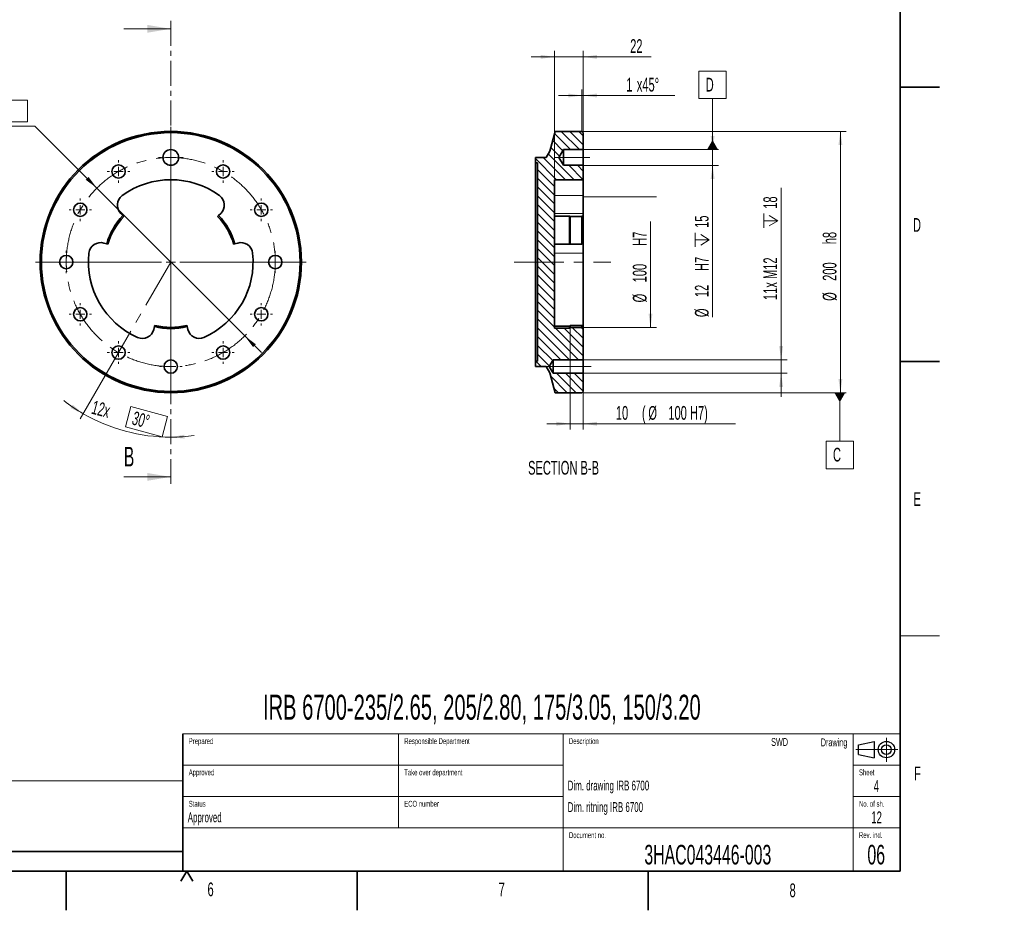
# Model space of a CAD drawing. Header units: millimetres. Extents: x 0 to 6126, y 0 to 4200.
# Tile 9 of 14: x 3614 to 6126, y 0 to 2272. Entities that reach past the tile are written whole.
import ezdxf

# ---------------------------------------------------------------- set-up
doc = ezdxf.new("R2010")
doc.units = ezdxf.units.MM
doc.header["$LTSCALE"] = 10
doc.linetypes.add('CENTER', pattern=[10.16, 6.35, -1.27, 1.27, -1.27])
doc.linetypes.add('CENTERX2', pattern=[20.32, 12.7, -2.54, 2.54, -2.54])
doc.styles.add('SLDTEXTSTYLE0', font='TXT', dxfattribs={"width": 0.605})
doc.dimstyles.new('SLDDIMSTYLE11', dxfattribs={"dimtxt": 35, "dimasz": 35, "dimexe": 0, "dimexo": 0.0625, "dimgap": -8.75, "dimtad": 0, "dimtih": 1, "dimtoh": 1, "dimdec": 1, "dimlfac": 0.3, "dimrnd": 1e-09, "dimzin": 12, "dimdsep": 46, "dimtxsty": 'SLDTEXTSTYLE0', "dimsah": 1, "dimcen": 0, "dimadec": 0, "dimazin": 3, "dimtfac": 1, "dimtmove": 0, "dimatfit": 3, "dimfxl": 1, "dimfrac": 2, "dimtolj": 1, "dimarcsym": 0})
doc.dimstyles.new('SLDDIMSTYLE12', dxfattribs={"dimtxt": 35, "dimasz": 35, "dimexe": 0, "dimexo": 0.0625, "dimgap": -8.75, "dimtad": 1, "dimdec": 4, "dimlfac": 3, "dimzin": 12, "dimdsep": 46, "dimtxsty": 'SLDTEXTSTYLE0', "dimsah": 1, "dimcen": 0.09, "dimadec": 1, "dimazin": 3, "dimtfac": 1, "dimtofl": 0, "dimtmove": 0, "dimatfit": 3, "dimfxl": 1, "dimfrac": 2, "dimtolj": 1, "dimarcsym": 0})
doc.dimstyles.new('SLDDIMSTYLE13', dxfattribs={"dimtxt": 35, "dimasz": 35, "dimexe": 0, "dimexo": 0.0625, "dimgap": 8.75, "dimtad": 1, "dimdec": 1, "dimlfac": 0.3, "dimrnd": 1e-09, "dimzin": 12, "dimdsep": 46, "dimtxsty": 'SLDTEXTSTYLE0', "dimsah": 1, "dimcen": 0.09, "dimsd1": 1, "dimadec": 0, "dimazin": 3, "dimtfac": 1, "dimtofl": 0, "dimtmove": 0, "dimatfit": 3, "dimfxl": 1, "dimfrac": 2, "dimtolj": 1, "dimtzin": 12, "dimarcsym": 0})
doc.dimstyles.new('SLDDIMSTYLE14', dxfattribs={"dimtxt": 35, "dimasz": 35, "dimexe": 0, "dimexo": 0.0625, "dimgap": 8.75, "dimtad": 1, "dimdec": 1, "dimlfac": 0.3, "dimrnd": 1e-09, "dimzin": 12, "dimdsep": 46, "dimtxsty": 'SLDTEXTSTYLE0', "dimsah": 1, "dimcen": 0.09, "dimadec": 0, "dimazin": 3, "dimtfac": 1, "dimtofl": 0, "dimtmove": 0, "dimatfit": 3, "dimfxl": 1, "dimfrac": 2, "dimtolj": 1, "dimtzin": 12, "dimarcsym": 0})
doc.dimstyles.new('SLDDIMSTYLE15', dxfattribs={"dimtxt": 35, "dimasz": 35, "dimexe": 0, "dimexo": 0.0625, "dimgap": 8.75, "dimtad": 1, "dimdec": 1, "dimlfac": 0.3, "dimrnd": 1e-09, "dimzin": 12, "dimdsep": 46, "dimtxsty": 'SLDTEXTSTYLE0', "dimsah": 1, "dimcen": 0.09, "dimadec": 0, "dimazin": 3, "dimtfac": 1, "dimtmove": 0, "dimatfit": 0, "dimfxl": 1, "dimfrac": 2, "dimtolj": 1, "dimtzin": 12, "dimarcsym": 0})

# ---------------------------------------------------------------- blocks, each defined once
blk = doc.blocks.new('_D_15')
at = {"color": 7, "linetype": 'Continuous', "lineweight": 0}
for p, q in [((3478.1, 2011.4), (3478.1, 2066.8)), ((3478.1, 2066.8), (3633.4, 2066.8)), ((3633.4, 2066.8), (3633.4, 2011.4)), ((3633.4, 2011.4), (3478.1, 2011.4)), ((3652.4, 2000.6), (3474.1, 2000.6)), ((3810.6, 1842.4), (3652.4, 2000.6)), ((4187.8, 1465.3), (3810.6, 1842.4)), ((4187.8, 1465.3), (4230.2, 1422.9))]:
    blk.add_line(p, q, dxfattribs=at)
at = {"color": 7, "linetype": 'Continuous', "lineweight": 18}
for points in [[(3810.6, 1842.4), (3789.4, 1870.7), (3782.3, 1863.6)], [(4187.8, 1465.3), (4209, 1437), (4216, 1444.1)]]:
    blk.add_solid(points, dxfattribs=at)
at = {"color": 7, "linetype": 'Continuous', "lineweight": 18, "char_height": 35, "attachment_point": 1, "style": 'SLDTEXTSTYLE0'}
for s, insert in [('%%c', (3490.1, 2056.5)), ('160', (3541.1, 2056.6))]:
    blk.add_mtext(s, dxfattribs=dict(at, insert=insert))
blk = doc.blocks.new('_D_16')
at = {"color": 7, "linetype": 'Continuous', "lineweight": 0}
for p, q in [((3864.9, 1421.2), (3768.2, 1253.8)), ((3883.5, 1233.3), (3897.4, 1285.2)), ((3897.4, 1285.2), (3990.8, 1260.1)), ((3990.8, 1260.1), (3976.9, 1208.2)), ((3976.9, 1208.2), (3883.5, 1233.3))]:
    blk.add_line(p, q, dxfattribs=at)
at = {"color": 7, "linetype": 'Continuous', "lineweight": 18}
for start, end in [(232.3197, 240), (240, 270), (270, 277.6803)]:
    blk.add_arc((3999.2, 1653.9), 446.9, start, end, dxfattribs=at)
for points in [[(3775.7, 1266.8), (3748.8, 1289.7), (3743.5, 1281.2)], [(3999.2, 1206.9), (4034.4, 1203.3), (4034, 1213.3)]]:
    blk.add_solid(points, dxfattribs=at)
at = {"color": 7, "linetype": 'Continuous', "lineweight": 18, "char_height": 35, "attachment_point": 1, "rotation": 345, "style": 'SLDTEXTSTYLE0'}
for s, insert in [('12x', (3803.5, 1301.4)), ('30°', (3906.8, 1273.8))]:
    blk.add_mtext(s, dxfattribs=dict(at, insert=insert))
blk = doc.blocks.new('SW_CENTERMARKSYMBOL_19')
at = {"color": 0, "linetype": 'Continuous', "lineweight": 18}
for p, q in [((0, 23.3), (0, 28.7)), ((-23.3, 0), (-28.7, 0)), ((0, 0), (-11.7, 0)), ((0, 0), (0, 11.7)), ((0, 0), (11.7, 0)), ((0, 0), (0, -11.7)), ((23.3, 0), (28.7, 0)), ((0, -23.3), (0, -28.7))]:
    blk.add_line(p, q, dxfattribs=at)
blk = doc.blocks.new('SW_CENTERMARKSYMBOL_20')
at = {"color": 0, "linetype": 'Continuous', "lineweight": 18}
for p, q in [((0, 23.3), (0, 28.7)), ((-23.3, 0), (-28.7, 0)), ((0, 0), (-11.7, 0)), ((0, 0), (0, 11.7)), ((0, 0), (11.7, 0)), ((0, 0), (0, -11.7)), ((23.3, 0), (28.7, 0)), ((0, -23.3), (0, -28.7))]:
    blk.add_line(p, q, dxfattribs=at)
blk = doc.blocks.new('SW_CENTERMARKSYMBOL_21')
at = {"color": 0, "linetype": 'Continuous', "lineweight": 18}
for p, q in [((0, 23.3), (0, 28.7)), ((-23.3, 0), (-28.7, 0)), ((0, 0), (-11.7, 0)), ((0, 0), (0, 11.7)), ((0, 0), (11.7, 0)), ((0, 0), (0, -11.7)), ((0, -23.3), (0, -28.7)), ((23.3, 0), (28.7, 0))]:
    blk.add_line(p, q, dxfattribs=at)
blk = doc.blocks.new('SW_CENTERMARKSYMBOL_22')
at = {"color": 0, "linetype": 'Continuous', "lineweight": 18}
for p, q in [((0, 23.3), (0, 28.7)), ((-23.3, 0), (-28.7, 0)), ((0, 0), (-11.7, 0)), ((0, 0), (0, 11.7)), ((0, 0), (11.7, 0)), ((0, 0), (0, -11.7)), ((23.3, 0), (28.7, 0)), ((0, -23.3), (0, -28.7))]:
    blk.add_line(p, q, dxfattribs=at)
blk = doc.blocks.new('SW_CENTERMARKSYMBOL_23')
at = {"color": 0, "linetype": 'Continuous', "lineweight": 18}
for p, q in [((0, 23.3), (0, 28.7)), ((-23.3, 0), (-28.7, 0)), ((0, 0), (-11.7, 0)), ((0, 0), (0, 11.7)), ((0, 0), (11.7, 0)), ((0, 0), (0, -11.7)), ((23.3, 0), (28.7, 0)), ((0, -23.3), (0, -28.7))]:
    blk.add_line(p, q, dxfattribs=at)
blk = doc.blocks.new('SW_CENTERMARKSYMBOL_24')
at = {"color": 0, "linetype": 'Continuous', "lineweight": 18}
for p, q in [((0, 23.3), (0, 28.7)), ((-23.3, 0), (-28.7, 0)), ((0, 0), (-11.7, 0)), ((0, 0), (0, 11.7)), ((0, 0), (11.7, 0)), ((0, 0), (0, -11.7)), ((0, -23.3), (0, -28.7)), ((23.3, 0), (28.7, 0))]:
    blk.add_line(p, q, dxfattribs=at)
blk = doc.blocks.new('SW_CENTERMARKSYMBOL_25')
at = {"color": 0, "linetype": 'Continuous', "lineweight": 18}
for p, q in [((0, 23.3), (0, 28.7)), ((-23.3, 0), (-28.7, 0)), ((0, 0), (-11.7, 0)), ((0, 0), (0, 11.7)), ((0, 0), (11.7, 0)), ((0, 0), (0, -11.7)), ((23.3, 0), (28.7, 0)), ((0, -23.3), (0, -28.7))]:
    blk.add_line(p, q, dxfattribs=at)
blk = doc.blocks.new('SW_CENTERMARKSYMBOL_26')
at = {"color": 0, "linetype": 'Continuous', "lineweight": 18}
for p, q in [((0, 23.3), (0, 28.7)), ((-23.3, 0), (-28.7, 0)), ((0, 0), (-11.7, 0)), ((0, 0), (0, 11.7)), ((0, 0), (11.7, 0)), ((0, 0), (0, -11.7)), ((0, -23.3), (0, -28.7)), ((23.3, 0), (28.7, 0))]:
    blk.add_line(p, q, dxfattribs=at)
blk = doc.blocks.new('SW_CENTERMARKSYMBOL_27')
at = {"color": 0, "linetype": 'Continuous', "lineweight": 18}
for p, q in [((0, 23.3), (0, 28.7)), ((-23.3, 0), (-28.7, 0)), ((0, 0), (-11.7, 0)), ((0, 0), (0, 11.7)), ((0, 0), (11.7, 0)), ((0, 0), (0, -11.7)), ((23.3, 0), (28.7, 0)), ((0, -23.3), (0, -28.7))]:
    blk.add_line(p, q, dxfattribs=at)
blk = doc.blocks.new('SW_CENTERMARKSYMBOL_28')
at = {"color": 0, "linetype": 'Continuous', "lineweight": 18}
for p, q in [((0, 23.3), (0, 31.7)), ((-23.3, 0), (-31.7, 0)), ((0, 0), (-11.7, 0)), ((0, 0), (0, 11.7)), ((0, 0), (11.7, 0)), ((0, 0), (0, -11.7)), ((0, -23.3), (0, -31.7)), ((23.3, 0), (31.7, 0))]:
    blk.add_line(p, q, dxfattribs=at)
blk = doc.blocks.new('SW_CENTERMARKSYMBOL_29')
at = {"color": 0, "linetype": 'Continuous', "lineweight": 18}
for p, q in [((0, 23.3), (0, 28.7)), ((-23.3, 0), (-28.7, 0)), ((0, 0), (-11.7, 0)), ((0, 0), (0, 11.7)), ((0, 0), (11.7, 0)), ((0, 0), (0, -11.7)), ((0, -23.3), (0, -28.7)), ((23.3, 0), (28.7, 0))]:
    blk.add_line(p, q, dxfattribs=at)
blk = doc.blocks.new('SW_CENTERMARKSYMBOL_30')
at = {"color": 0, "linetype": 'Continuous', "lineweight": 18}
for p, q in [((0, 23.3), (0, 28.7)), ((-23.3, 0), (-28.7, 0)), ((0, 0), (-11.7, 0)), ((0, 0), (0, 11.7)), ((0, 0), (11.7, 0)), ((0, 0), (0, -11.7)), ((23.3, 0), (28.7, 0)), ((0, -23.3), (0, -28.7))]:
    blk.add_line(p, q, dxfattribs=at)
blk = doc.blocks.new('SW_CENTERMARKSYMBOL_31')
at = {"color": 0, "linetype": 'Continuous', "lineweight": 18}
for p, q in [((0, 23.3), (0, 345)), ((-23.3, 0), (-345, 0)), ((0, 0), (-11.7, 0)), ((0, 0), (0, 11.7)), ((0, 0), (11.7, 0)), ((0, 0), (0, -11.7)), ((0, -23.3), (0, -345)), ((23.3, 0), (345, 0))]:
    blk.add_line(p, q, dxfattribs=at)
blk = doc.blocks.new('_D_17')
at = {"color": 7, "linetype": 'Continuous', "lineweight": 0}
for p, q in [((5050.2, 1820.5), (5238.1, 1820.5)), ((5223.1, 1487.2), (5223.1, 1756.9)), ((5050.2, 1487.2), (5238.1, 1487.2))]:
    blk.add_line(p, q, dxfattribs=at)
at = {"color": 7, "linetype": 'Continuous', "lineweight": 18}
blk.add_solid([(5223.1, 1487.2), (5228.1, 1522.2), (5218.1, 1522.2)], dxfattribs=at)
at = {"color": 7, "linetype": 'Continuous', "lineweight": 18, "char_height": 35, "attachment_point": 1, "rotation": 90, "style": 'SLDTEXTSTYLE0'}
for s, insert in [('H7', (5177.9, 1695.2)), ('100', (5177.9, 1601.9)), ('%%c', (5178, 1550.8))]:
    blk.add_mtext(s, dxfattribs=dict(at, insert=insert))
blk = doc.blocks.new('_D_18')
at = {"color": 7, "linetype": 'Continuous', "lineweight": 0}
for p, q in [((5050.2, 1987.2), (5722.6, 1987.2)), ((5707.6, 1987.2), (5707.6, 1320.5)), ((5050.2, 1320.5), (5722.6, 1320.5))]:
    blk.add_line(p, q, dxfattribs=at)
at = {"color": 7, "linetype": 'Continuous', "lineweight": 18}
for points in [[(5707.6, 1987.2), (5702.6, 1952.2), (5712.6, 1952.2)], [(5707.6, 1320.5), (5712.6, 1355.5), (5702.6, 1355.5)]]:
    blk.add_solid(points, dxfattribs=at)
at = {"color": 7, "linetype": 'Continuous', "lineweight": 18, "char_height": 35, "attachment_point": 1, "rotation": 90, "style": 'SLDTEXTSTYLE0'}
for s, insert in [('h8', (5662.4, 1699.2)), ('200', (5662.4, 1605.8)), ('%%c', (5662.5, 1554.8))]:
    blk.add_mtext(s, dxfattribs=dict(at, insert=insert))
blk = doc.blocks.new('_D_19')
at = {"color": 7, "linetype": 'Continuous', "lineweight": 0}
for p, q in [((4978.2, 1865.9), (4978.2, 2192.2)), ((5051.5, 1985.9), (5051.5, 2192.2)), ((4978.2, 2177.2), (4918.2, 2177.2)), ((4978.2, 2177.2), (5051.5, 2177.2)), ((5051.5, 2177.2), (5224.7, 2177.2))]:
    blk.add_line(p, q, dxfattribs=at)
at = {"color": 7, "linetype": 'Continuous', "lineweight": 18}
for points in [[(4978.2, 2177.2), (4943.2, 2182.2), (4943.2, 2172.2)], [(5051.5, 2177.2), (5086.5, 2172.2), (5086.5, 2182.2)]]:
    blk.add_solid(points, dxfattribs=at)
at = {"color": 7, "linetype": 'Continuous', "lineweight": 18, "insert": (5171.2, 2222.3), "char_height": 35, "attachment_point": 1, "style": 'SLDTEXTSTYLE0'}
blk.add_mtext('22', dxfattribs=at)
blk = doc.blocks.new('_D_20')
at = {"color": 7, "linetype": 'Continuous', "lineweight": 0}
for p, q in [((5018.2, 1485.2), (5018.2, 1226.3)), ((5051.5, 1321.9), (5051.5, 1226.3)), ((5018.2, 1241.3), (4958.2, 1241.3)), ((5018.2, 1241.3), (5051.5, 1241.3)), ((5051.5, 1241.3), (5439.6, 1241.3))]:
    blk.add_line(p, q, dxfattribs=at)
at = {"color": 7, "linetype": 'Continuous', "lineweight": 18}
for points in [[(5018.2, 1241.3), (4983.2, 1246.3), (4983.2, 1236.3)], [(5051.5, 1241.3), (5086.5, 1236.3), (5086.5, 1246.3)]]:
    blk.add_solid(points, dxfattribs=at)
at = {"color": 7, "linetype": 'Continuous', "lineweight": 18, "char_height": 35, "attachment_point": 1, "style": 'SLDTEXTSTYLE0'}
for s, insert in [('10', (5134.7, 1286.5)), ('(', (5201.3, 1286.5)), ('%%c', (5217.6, 1286.4)), ('100 H7)', (5268.6, 1286.5))]:
    blk.add_mtext(s, dxfattribs=dict(at, insert=insert))
blk = doc.blocks.new('SW_SYMBOL_HOLE_DEPTH')
at = {"color": 0, "linetype": 'Continuous', "lineweight": 18}
for p, q in [((0, 8750), (8000, 8750)), ((4000, 8750), (4000, 750)), ((1000, 5550), (4000, 750)), ((7000, 5550), (4000, 750))]:
    blk.add_line(p, q, dxfattribs=at)
blk = doc.blocks.new('_D_21')
at = {"color": 7, "linetype": 'Continuous', "lineweight": 0}
for p, q in [((5381.5, 1940.5), (5381.5, 2000.5)), ((5053.5, 1940.5), (5396.5, 1940.5)), ((5381.5, 1940.5), (5381.5, 1900.5)), ((5053.5, 1900.5), (5396.5, 1900.5)), ((5381.5, 1900.5), (5381.5, 1513.3))]:
    blk.add_line(p, q, dxfattribs=at)
at = {"color": 7, "linetype": 'Continuous', "lineweight": 18}
for points in [[(5381.5, 1940.5), (5386.5, 1975.5), (5376.5, 1975.5)], [(5381.5, 1900.5), (5376.5, 1865.5), (5386.5, 1865.5)]]:
    blk.add_solid(points, dxfattribs=at)
at = {"color": 7, "linetype": 'Continuous', "lineweight": 18, "xscale": 0.004511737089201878, "yscale": 0.004511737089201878, "zscale": 0.004511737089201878, "rotation": 89.99999999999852}
blk.add_blockref('SW_SYMBOL_HOLE_DEPTH', (5376.4, 1692.6), dxfattribs=at)
at = {"color": 7, "linetype": 'Continuous', "lineweight": 18, "char_height": 35, "attachment_point": 1, "rotation": 90, "style": 'SLDTEXTSTYLE0'}
for s, insert in [('15', (5336.3, 1740.9)), ('H7', (5336.3, 1630.9)), ('12', (5336.3, 1564.3)), ('%%c', (5336.4, 1513.3))]:
    blk.add_mtext(s, dxfattribs=dict(at, insert=insert))
blk = doc.blocks.new('_D_22')
at = {"color": 7, "linetype": 'Continuous', "lineweight": 0}
for p, q in [((5556.4, 1404.2), (5556.4, 1843.2)), ((5053.5, 1404.2), (5571.4, 1404.2)), ((5556.4, 1404.2), (5556.4, 1370.2)), ((5053.5, 1370.2), (5571.4, 1370.2)), ((5556.4, 1370.2), (5556.4, 1310.2))]:
    blk.add_line(p, q, dxfattribs=at)
at = {"color": 7, "linetype": 'Continuous', "lineweight": 18}
for points in [[(5556.4, 1404.2), (5561.4, 1439.2), (5551.4, 1439.2)], [(5556.4, 1370.2), (5551.4, 1335.2), (5561.4, 1335.2)]]:
    blk.add_solid(points, dxfattribs=at)
at = {"color": 7, "linetype": 'Continuous', "lineweight": 18, "xscale": 0.004511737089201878, "yscale": 0.004511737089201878, "zscale": 0.004511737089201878, "rotation": 89.99999999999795}
blk.add_blockref('SW_SYMBOL_HOLE_DEPTH', (5551.3, 1741.3), dxfattribs=at)
at = {"color": 7, "linetype": 'Continuous', "lineweight": 18, "char_height": 35, "attachment_point": 1, "rotation": 90, "style": 'SLDTEXTSTYLE0'}
for s, insert in [('18', (5511.2, 1789.7)), ('11x M12', (5511.2, 1556.9))]:
    blk.add_mtext(s, dxfattribs=dict(at, insert=insert))
blk = doc.blocks.new('_D_23')
at = {"color": 7, "linetype": 'Continuous', "lineweight": 0}
for p, q in [((5048.2, 1989.2), (5048.2, 2093.7)), ((5051.5, 1985.9), (5051.5, 2093.7)), ((5048.2, 2078.7), (4988.2, 2078.7)), ((5051.5, 2078.7), (5048.2, 2078.7)), ((5051.5, 2078.7), (5284.9, 2078.7))]:
    blk.add_line(p, q, dxfattribs=at)
at = {"color": 7, "linetype": 'Continuous', "lineweight": 18}
for points in [[(5048.2, 2078.7), (5013.2, 2083.7), (5013.2, 2073.7)], [(5051.5, 2078.7), (5086.5, 2073.7), (5086.5, 2083.7)]]:
    blk.add_solid(points, dxfattribs=at)
at = {"color": 7, "linetype": 'Continuous', "lineweight": 18, "char_height": 35, "attachment_point": 1, "style": 'SLDTEXTSTYLE0'}
for s, insert in [('1', (5161.3, 2123.8)), ('x45°', (5188.1, 2123.8))]:
    blk.add_mtext(s, dxfattribs=dict(at, insert=insert))
blk = doc.blocks.new('SW_DATUMTAG_1')
at = {"color": 0, "linetype": 'Continuous', "lineweight": 18}
for p, q in [((17.4, 185.8), (17.4, 61.9)), ((-17.6, -8.1), (-17.6, 61.9)), ((-17.6, 61.9), (52.4, 61.9)), ((52.4, 61.9), (52.4, -8.1)), ((52.4, -8.1), (-17.6, -8.1))]:
    blk.add_line(p, q, dxfattribs=at)
at = {"color": 0, "linetype": 'Continuous', "lineweight": 0}
blk.add_solid([(31.4, 185.8), (3.4, 185.8), (17.4, 161.3)], dxfattribs=at)
at = {"color": 0, "linetype": 'Continuous', "lineweight": 0, "insert": (0, 45.1), "char_height": 35, "attachment_point": 1, "style": 'SLDTEXTSTYLE0'}
blk.add_mtext('C', dxfattribs=at)
blk = doc.blocks.new('SW_DATUMTAG_2')
at = {"color": 0, "linetype": 'Continuous', "lineweight": 18}
for p, q in [((-17.6, -8.1), (-17.6, 61.9)), ((-17.6, 61.9), (52.4, 61.9)), ((52.4, 61.9), (52.4, -8.1)), ((52.4, -8.1), (-17.6, -8.1)), ((17.4, -138.2), (17.4, -8.1))]:
    blk.add_line(p, q, dxfattribs=at)
at = {"color": 0, "linetype": 'Continuous', "lineweight": 0}
blk.add_solid([(31.4, -138.2), (3.4, -138.2), (17.4, -113.7)], dxfattribs=at)
at = {"color": 0, "linetype": 'Continuous', "lineweight": 0, "insert": (0, 45.1), "char_height": 35, "attachment_point": 1, "style": 'SLDTEXTSTYLE0'}
blk.add_mtext('D', dxfattribs=at)

msp = doc.modelspace()

# ---------------------------------------------------------------- hatches: boundary and pattern name
at = {"linetype": 'Continuous', "lineweight": 18}
h = msp.add_hatch(dxfattribs=at)
h.set_pattern_fill('ANSI31', scale=5, angle=90, style=0)
h.paths.add_polyline_path([(5048.158502, 1487.185133), (5018.158502, 1487.185133), (5016.491835, 1485.518466), (4978.158502, 1485.518466), (4978.158502, 1863.851799), (5051.491835, 1863.851799), (5051.491835, 1900.518466), (5001.491835, 1900.518466), (4989.474623, 1920.518466), (5001.491835, 1940.518466), (5051.491835, 1940.518466), (5051.491835, 1983.851799), (5048.158502, 1987.185133), (4979.825168, 1987.185133), (4966.364551, 1936.949425), (4956.491835, 1920.518466), (4929.825168, 1920.518466), (4929.825168, 1907.185133), (4934.825168, 1907.185133), (4934.825168, 1400.518466), (4929.825168, 1400.518466), (4929.825168, 1387.185133), (4956.491835, 1387.185133), (4966.364551, 1370.754174), (4979.825168, 1320.518466), (5048.158502, 1320.518466), (5051.491835, 1323.851799), (5051.491835, 1370.185133), (4974.825168, 1370.185133), (4964.610538, 1387.185133), (4974.825168, 1404.185133), (5051.491835, 1404.185133), (5051.491835, 1483.851799)], flags=0)

# ---------------------------------------------------------------- linework, layer by layer
at = {"color": 7, "linetype": 'Continuous', "lineweight": 35}
for p, q in [((5860, 4100), (5860, 100)), ((5860, 2100), (5960, 2100)), ((4979.825168, 1987.185133), (4966.364551, 1936.949425)), ((5048.158502, 1987.185133), (4979.825168, 1987.185133)), ((5051.491835, 1983.851799), (5048.158502, 1987.185133)), ((5051.491835, 1940.518466), (5051.491835, 1983.851799)), ((4966.364551, 1936.949425), (4956.491835, 1920.518466)), ((5001.491835, 1940.518466), (4989.474623, 1920.518466)), ((5051.491835, 1940.518466), (5001.491835, 1940.518466)), ((5001.491835, 1900.518466), (5001.491835, 1940.518466)), ((5051.491835, 1900.518466), (5051.491835, 1940.518466)), ((4956.491835, 1920.518466), (4929.825168, 1920.518466)), ((4929.825168, 1920.518466), (4929.825168, 1907.185133)), ((4989.474623, 1920.518466), (5001.491835, 1900.518466)), ((4929.825168, 1400.518466), (4929.825168, 1907.185133)), ((4929.825168, 1907.185133), (4934.825168, 1907.185133)), ((4934.825168, 1907.185133), (4934.825168, 1400.518466)), ((5001.491835, 1900.518466), (5051.491835, 1900.518466)), ((5051.491835, 1863.851799), (5051.491835, 1900.518466)), ((4978.158502, 1863.851799), (5051.491835, 1863.851799)), ((4978.158502, 1485.518466), (4978.158502, 1863.851799)), ((5051.491835, 1863.851799), (5051.491835, 1823.205166)), ((5051.491835, 1823.205166), (5051.491835, 1777.48843)), ((3877.224135, 1772.276094), (3871.855917, 1777.48843)), ((3877.224135, 1772.276094), (3879.615624, 1769.954049)), ((4118.764494, 1769.954049), (4121.155982, 1772.276094)), ((4126.5242, 1777.48843), (4121.155982, 1772.276094)), ((5016.491835, 1771.115071), (4978.158502, 1771.115071)), ((5018.158502, 1769.954049), (5016.491835, 1771.115071)), ((5016.491835, 1699.810207), (5016.491835, 1771.115071)), ((5048.158502, 1769.954049), (5018.158502, 1769.954049)), ((5018.158502, 1699.355173), (5018.158502, 1769.954049)), ((5048.158502, 1769.954049), (5051.491835, 1772.276094)), ((5048.158502, 1699.355173), (5048.158502, 1769.954049)), ((5051.491835, 1777.48843), (5051.491835, 1772.276094)), ((5051.491835, 1772.276094), (5051.491835, 1700.265241)), ((3828.450525, 1702.308086), (3835.64865, 1700.265241)), ((3838.855344, 1699.355173), (3835.64865, 1700.265241)), ((4162.731468, 1700.265241), (4159.524774, 1699.355173)), ((4162.731468, 1700.265241), (4169.929592, 1702.308086)), ((4978.158502, 1699.810207), (5016.491835, 1699.810207)), ((5016.491835, 1699.810207), (5018.158502, 1699.355173)), ((5018.158502, 1699.355173), (5048.158502, 1699.355173)), ((5051.491835, 1700.265241), (5048.158502, 1699.355173)), ((5051.491835, 1700.265241), (5051.491835, 1676.713843)), ((5051.491835, 1676.713843), (5051.491835, 1489.014064)), ((3957.614573, 1489.014064), (3955.784667, 1481.758883)), ((3957.614573, 1489.014064), (3958.429779, 1492.246177)), ((4039.950339, 1492.246177), (4040.765544, 1489.014064)), ((4042.595451, 1481.758883), (4040.765544, 1489.014064)), ((5016.491835, 1490.63012), (4978.158502, 1490.63012)), ((5016.491835, 1485.518466), (4978.158502, 1485.518466)), ((5018.158502, 1492.246177), (5016.491835, 1490.63012)), ((5016.491835, 1485.518466), (5016.491835, 1490.63012)), ((5018.158502, 1487.185133), (5016.491835, 1485.518466)), ((5018.158502, 1487.185133), (5018.158502, 1492.246177)), ((5048.158502, 1492.246177), (5018.158502, 1492.246177)), ((5048.158502, 1487.185133), (5018.158502, 1487.185133)), ((5048.158502, 1487.185133), (5048.158502, 1492.246177)), ((5048.158502, 1492.246177), (5051.491835, 1489.014064)), ((5051.491835, 1483.851799), (5048.158502, 1487.185133)), ((5051.491835, 1489.014064), (5051.491835, 1483.851799)), ((5051.491835, 1404.185133), (5051.491835, 1483.851799)), ((4934.825168, 1400.518466), (4929.825168, 1400.518466)), ((4929.825168, 1400.518466), (4929.825168, 1387.185133)), ((4929.825168, 1387.185133), (4956.491835, 1387.185133)), ((4956.491835, 1387.185133), (4966.364551, 1370.754174)), ((4974.825168, 1404.185133), (4964.610538, 1387.185133)), ((4964.610538, 1387.185133), (4974.825168, 1370.185133)), ((5051.491835, 1404.185133), (4974.825168, 1404.185133)), ((4974.825168, 1370.185133), (4974.825168, 1404.185133)), ((5051.491835, 1370.185133), (5051.491835, 1404.185133)), ((5860, 1400), (5960, 1400)), ((4966.364551, 1370.754174), (4979.825168, 1320.518466)), ((4974.825168, 1370.185133), (5051.491835, 1370.185133)), ((5051.491835, 1323.851799), (5051.491835, 1370.185133)), ((4979.825168, 1320.518466), (5048.158502, 1320.518466)), ((5048.158502, 1320.518466), (5051.491835, 1323.851799)), ((4030, 450), (4030, 100)), ((2750, 150), (4030, 150)), ((200, 100), (5860, 100)), ((3732.5, 0), (3732.5, 100)), ((4040, 100), (4025, 74.019238)), ((4040, 100), (4055, 74.019238)), ((4475, 0), (4475, 100)), ((5217.5, 100), (5217.5, 0))]:
    msp.add_line(p, q, dxfattribs=at)
at = {"color": 7, "linetype": 'CENTER', "lineweight": 18}
msp.add_line((3999.190059, 2268.732826), (3999.190059, 1085.693873), dxfattribs=at)
at = {"color": 7, "linetype": 'Continuous', "lineweight": 18}
for p, q in [((3879.190059, 2248.732826), (3999.190059, 2248.732826)), ((3879.190059, 1105.693873), (3999.190059, 1105.693873)), ((5860, 700), (5960, 700)), ((4030, 450), (5860, 450)), ((4580, 450), (4580, 210)), ((5000, 450), (5000, 100)), ((5740, 450), (5740, 100)), ((4030, 370), (5000, 370)), ((5740, 370), (5860, 370)), ((4030, 330), (2750, 330)), ((4030, 290), (5000, 290)), ((5740, 290), (5860, 290)), ((4030, 210), (5860, 210))]:
    msp.add_line(p, q, dxfattribs=at)
at = {"color": 7, "linetype": 'CENTERX2', "lineweight": 18}
for p, q in [((3999.190059, 1653.851799), (3999.190059, 1920.518466)), ((5068.146002, 1920.518466), (4979.212355, 1920.518466)), ((3999.190059, 1653.851799), (3865.856725, 1422.911692)), ((4874.838862, 1653.851799), (5121.729311, 1653.851799)), ((5071.304255, 1387.185133), (4956.491835, 1387.185133)), ((5825, 440.016812), (5825, 378.438319)), ((5747.295451, 410), (5853.961926, 410))]:
    msp.add_line(p, q, dxfattribs=at)
at = {"color": 8, "linetype": 'Continuous', "lineweight": 18}
for p, q in [((5051.491835, 1823.205166), (4978.158502, 1823.205166)), ((5051.491835, 1777.48843), (4978.158502, 1777.48843)), ((5051.491835, 1676.713843), (4978.158502, 1676.713843))]:
    msp.add_line(p, q, dxfattribs=at)
at = {"color": 7, "linetype": 'Continuous', "lineweight": 25}
for p, q in [((5754, 422.5), (5794, 431)), ((5794, 431), (5794, 389)), ((5754, 397.5), (5754, 422.5)), ((5754, 397.5), (5794, 389))]:
    msp.add_line(p, q, dxfattribs=at)
at = {"color": 7, "linetype": 'Continuous', "lineweight": 35}
for centre, radius in [((3999.190059, 1653.851799), 333.333333), ((3999.190059, 1653.851799), 330), ((3999.190059, 1920.518466), 20), ((3865.856725, 1884.791907), 17), ((4132.523392, 1884.791907), 17), ((3768.249951, 1787.185133), 17), ((4230.130166, 1787.185133), 17), ((3732.523392, 1653.851799), 17), ((4265.856725, 1653.851799), 17), ((3768.249951, 1520.518466), 17), ((4230.130166, 1520.518466), 17), ((3865.856725, 1422.911692), 17), ((4132.523392, 1422.911692), 17), ((3999.190059, 1387.185133), 17)]:
    msp.add_circle(centre, radius, dxfattribs=at)
at = {"color": 7, "linetype": 'CENTERX2', "lineweight": 18}
msp.add_circle((3999.190059, 1653.851799), 266.666667, dxfattribs=at)
at = {"color": 7, "linetype": 'Continuous', "lineweight": 25}
for radius in [21, 12.5]:
    msp.add_circle((5825, 410), radius, dxfattribs=at)
at = {"color": 7, "linetype": 'Continuous', "lineweight": 35}
for centre, radius, start, end in [((3999.190059, 1653.851799), 210, 53.75, 126.25), ((3892.754322, 1799.011828), 30, 126.25, 225.844068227), ((4105.625795, 1799.011828), 30, 314.155931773, 53.75), ((3999.190059, 1653.851799), 170, 135.844068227, 164.155931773), ((3999.190059, 1653.851799), 166.666667, 135.844068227, 164.155931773), ((3999.190059, 1653.851799), 166.666667, 15.844068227, 44.155931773), ((3999.190059, 1653.851799), 170, 15.844068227, 44.155931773), ((3820.259918, 1673.447837), 30, 74.155931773, 173.75), ((4178.1202, 1673.447837), 30, 6.25, 105.844068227), ((3999.190059, 1653.851799), 210, 173.75, 246.25), ((3999.190059, 1653.851799), 210, 293.75, 6.25), ((3999.190059, 1653.851799), 170, 255.844068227, 284.155931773), ((3999.190059, 1653.851799), 166.666667, 255.844068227, 284.155931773), ((3926.695655, 1489.095733), 30, 246.25, 345.844068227), ((4071.684463, 1489.095733), 30, 194.155931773, 293.75)]:
    msp.add_arc(centre, radius, start, end, dxfattribs=at)
at = {"color": 7, "linetype": 'Continuous', "lineweight": 18}
for points in [[(3999.190059, 2248.732826), (3939.190059, 2258.732826), (3939.190059, 2238.732826)], [(3999.190059, 1105.693873), (3939.190059, 1115.693873), (3939.190059, 1095.693873)]]:
    msp.add_solid(points, dxfattribs=at)

# ---------------------------------------------------------------- block references
at = {"color": 7, "linetype": 'Continuous', "lineweight": 0}
for name, p in [('SW_DATUMTAG_2', (5363.924693, 2078.752164)), ('SW_DATUMTAG_1', (5688.650859, 1134.764841))]:
    msp.add_blockref(name, p, dxfattribs=at)
at = {"color": 7, "linetype": 'Continuous', "lineweight": 18}
for name, p in [('SW_CENTERMARKSYMBOL_31', (3999.190059, 1653.851799)), ('SW_CENTERMARKSYMBOL_28', (3999.190059, 1920.518466)), ('SW_CENTERMARKSYMBOL_27', (3865.856725, 1884.791907)), ('SW_CENTERMARKSYMBOL_29', (4132.523392, 1884.791907)), ('SW_CENTERMARKSYMBOL_26', (3768.249951, 1787.185133)), ('SW_CENTERMARKSYMBOL_30', (4230.130166, 1787.185133)), ('SW_CENTERMARKSYMBOL_25', (3732.523392, 1653.851799)), ('SW_CENTERMARKSYMBOL_19', (4265.856725, 1653.851799)), ('SW_CENTERMARKSYMBOL_24', (3768.249951, 1520.518466)), ('SW_CENTERMARKSYMBOL_20', (4230.130166, 1520.518466)), ('SW_CENTERMARKSYMBOL_23', (3865.856725, 1422.911692)), ('SW_CENTERMARKSYMBOL_21', (4132.523392, 1422.911692)), ('SW_CENTERMARKSYMBOL_22', (3999.190059, 1387.185133))]:
    msp.add_blockref(name, p, dxfattribs=at)

# ---------------------------------------------------------------- texts
at = {"color": 7, "linetype": 'Continuous', "lineweight": 0, "style": 'SLDTEXTSTYLE0'}
for s, insert, char_height, attachment_point in [('D', (5892.644228, 1765.939983), 35, 1), ('E', (5894.039423, 1066.664958), 35, 1), ('IRB 6700-235/2.65, 205/2.80, 175/3.05, 150/3.20', (4234.368232, 549.916547), 63.5, 1), ('Prepared', (4045.045159, 439.130601), 15, 1), ('Responsible Department', (4594.812765, 439.124314), 15, 1), ('Description', (5015.002998, 439.111386), 15, 1), ('SWD', (5574.041812, 439.414841), 20, 3), ('Drawing', (5725.24999, 438.412287), 20, 3), ('Approved', (4045.043706, 359.422621), 15, 1), ('Take over department', (4594.802154, 359.28055), 15, 1), ('Sheet', (5754.989384, 359.304903), 15, 1), ('F', (5895.312602, 366.713727), 35, 1), ('Dim. drawing IRB 6700', (5011.728035, 330.818644), 25, 1), ('4', (5799.357092, 332.188087), 30, 2), ('Status', (4045.051525, 279.24895), 15, 1), ('ECO number', (4594.802154, 279.24895), 15, 1), ('Dim. ritning IRB 6700', (5011.861182, 275.896746), 25, 1), ('No. of sh.', (5755.083949, 279.153262), 15, 1), ('Approved', (4042.468514, 249.683026), 25, 1), ('12', (5799.965686, 252.177754), 30, 2), ('Document no.', (5015.131758, 199.17507), 15, 1), ('Rev. ind.', (5754.924081, 199.301533), 15, 1), ('3HAC043446-003', (5369.32502, 166.957828), 50, 2), ('06', (5798.96163, 167.004583), 50, 2), ('6', (4092.861343, 70.961861), 35, 1), ('7', (4835.518921, 70.548889), 35, 1), ('8', (5577.894319, 68.496056), 35, 1)]:
    msp.add_mtext(s, dxfattribs=dict(at, insert=insert, char_height=char_height, attachment_point=attachment_point))
at = {"color": 7, "linetype": 'Continuous', "insert": (3879.190059, 1182.341631), "char_height": 50, "attachment_point": 1, "style": 'SLDTEXTSTYLE0'}
msp.add_mtext('B', dxfattribs=at)
at = {"color": 7, "linetype": 'Continuous', "lineweight": 18, "insert": (5001.225734, 1146.412968), "char_height": 35, "attachment_point": 2, "style": 'SLDTEXTSTYLE0'}
msp.add_mtext('SECTION B-B', dxfattribs=at)

# ---------------------------------------------------------------- dimensions: what is measured, and where the dimension line sits
at = {"color": 7, "linetype": 'Continuous', "lineweight": 18}
dim = msp.add_angular_dim_2l(base=(3883.516625, 1222.152668), line1=((3865.856725, 1422.911692), (3999.190059, 1653.851799)), line2=((3999.190059, 1085.693873), (3999.190059, 2268.732826)), text='12x <>', dimstyle='SLDDIMSTYLE12', dxfattribs=at)
dim.commit()
dim.dimension.update_dxf_attribs({"geometry": '_D_16', "text_midpoint": (3883.516625, 1222.152668), "dimtype": 162})
dim = msp.add_linear_dim(base=(5051.491835, 2177.185133), p1=(4978.158502, 1863.851799), p2=(5051.491835, 1983.851799), dimstyle='SLDDIMSTYLE15', dxfattribs=at)
dim.commit()
dim.dimension.update_dxf_attribs({"geometry": '_D_19', "text_midpoint": (5197.964402, 2177.185133), "dimtype": 160})
dim = msp.add_linear_dim(base=(5048.158502, 2078.687898), p1=(5051.491835, 1983.851799), p2=(5048.158502, 1987.185133), text='<>x45°', dimstyle='SLDDIMSTYLE15', dxfattribs=at)
dim.commit()
dim.dimension.update_dxf_attribs({"geometry": '_D_23', "text_midpoint": (5223.094234, 2078.687898), "dimtype": 160})
dim = msp.add_diameter_dim_2p(p1=(3810.624482, 1842.409839), p2=(4187.755635, 1465.29376), dimstyle='SLDDIMSTYLE11', dxfattribs=at)
dim.commit()
dim.dimension.update_dxf_attribs({"geometry": '_D_15', "text_midpoint": (3555.728975, 2039.084033), "dimtype": 163})
for base, p1, p2, angle, text, dimstyle, picture, middle in [((5707.597924, 1320.518466), (5048.158502, 1987.185133), (5048.158502, 1320.518466), 90, '%%c<> h8', 'SLDDIMSTYLE14', '_D_18', (5707.597924, 1653.851799)), ((5381.491835, 1900.518466), (5051.491835, 1940.518466), (5051.491835, 1900.518466), 90, '%%c<> H7{\\fGDT;x}15', 'SLDDIMSTYLE15', '_D_21', (5381.491835, 1653.851799)), ((5556.365684, 1370.185133), (5051.491835, 1404.185133), (5051.491835, 1370.185133), 90, '11x M12{\\fGDT;x}18', 'SLDDIMSTYLE15', '_D_22', (5556.365684, 1700.040137)), ((5223.094234, 1820.518466), (5048.158502, 1487.185133), (5048.158502, 1820.518466), 90, '%%c<> H7', 'SLDDIMSTYLE13', '_D_17', (5223.094234, 1653.851799)), ((5051.491835, 1241.30268), (5018.158502, 1487.185133), (5051.491835, 1323.851799), 0, '<> (%%c100 H7)', 'SLDDIMSTYLE15', '_D_20', (5287.172175, 1241.30268))]:
    dim = msp.add_linear_dim(base=base, p1=p1, p2=p2, angle=angle, text=text, dimstyle=dimstyle, dxfattribs=at)
    dim.commit()
    dim.dimension.update_dxf_attribs({"geometry": picture, "text_midpoint": middle, "dimtype": 160})

doc.saveas('drawing.dxf')
